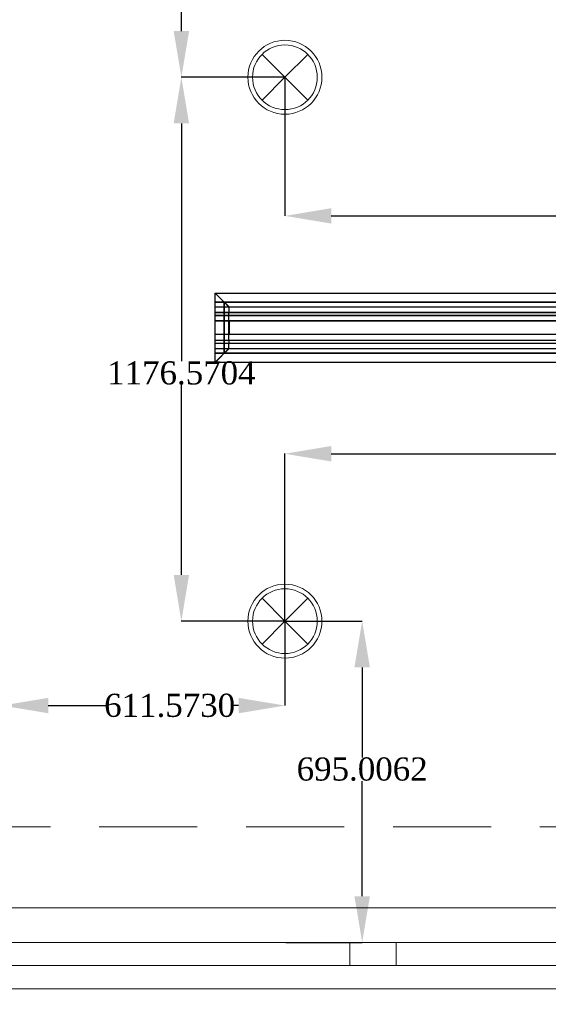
# Model space of a CAD drawing. Header units: inches. Extents: x -78787 to 29484, y -9517 to 23232.
# Tile 139 of 256: x -491 to 651, y -6565 to -4436. Entities that reach past the tile are written whole.
import ezdxf
from ezdxf.enums import TextEntityAlignment as Align

# ---------------------------------------------------------------- set-up
doc = ezdxf.new("R2010")
doc.units = ezdxf.units.IN
doc.header["$MEASUREMENT"] = 0
doc.linetypes.add('Dot & Dashed', pattern=[670.277762, 317.5, -176.388889, 0, -176.388874])
doc.linetypes.add('Hidden', pattern=[317.5, 211.666667, -105.833333])
for name, color, linetype in [('- განათება', 7, 'Continuous'), ('- მექანიკური ნაწილი', 7, 'Continuous'), ('Edges', 7, 'Continuous'), ('Structural - Bearing', 7, 'Continuous'), ('Structural - Grid', 7, 'Continuous')]:
    doc.layers.add(name, color=color, linetype=linetype)
for name, color, linetype, lineweight in [('Archicad Windows_Pen_No__1', 7, 'Continuous', 13), ('New_2D Drafting - General_Pen_No__2', 8, 'Continuous', 15), ('Structural - Bearing_Pen_No__1', 7, 'Continuous', 13)]:
    doc.layers.add(name, color=color, linetype=linetype, lineweight=lineweight)
for name, color, linetype, lineweight, true_color in [('New_Interior - Lamp_Pen_No__77', 7, 'Continuous', 20, 0xffeb28), ('Structural - Bearing_Pen_No__102', 7, 'Continuous', 13, 0xcccccc), ('Structural - Grid_Pen_No__81', 7, 'Continuous', 20, 0x6a6a6a)]:
    doc.layers.add(name, color=color, linetype=linetype, lineweight=lineweight, true_color=true_color)
doc.styles.add('GENERATED_STYLE_2', font='txt')
doc.styles.get("Standard").update_dxf_attribs({"font": 'arial.ttf'})
doc.dimstyles.get("Standard").update_dxf_attribs({"dimtxt": 0.18, "dimasz": 0.18, "dimexe": 0.18, "dimexo": 0.0625, "dimgap": 0.09, "dimtad": 0, "dimtih": 1, "dimtoh": 1, "dimdec": 4, "dimzin": 0, "dimdsep": 46, "dimtxsty": 'Standard', "dimcen": 0.09, "dimadec": 0, "dimazin": 0, "dimtfac": 1, "dimtdec": 4, "dimtofl": 0, "dimtmove": 0, "dimatfit": 3, "dimfxl": 1, "dimtolj": 1, "dimtzin": 0, "dimarcsym": 0})

# ---------------------------------------------------------------- blocks, each defined once
blk = doc.blocks.new('Slab_1', base_point=(-47183.8, 14488))
at = {"layer": 'Structural - Bearing_Pen_No__1', "color": 7, "linetype": 'Continuous', "lineweight": 13, "flags": 128}
blk.add_lwpolyline([(-47183.8, 14488), (1166.2, 14488), (1166.2, 32488), (-317.2, 32488), (-317.2, 39238), (-26465.1, 39238), (-29183.8, 32838), (-47183.8, 32838)], close=True, dxfattribs=at)
blk = doc.blocks.new('Horizontal Multi-Sash Window')
at = {"layer": 'Archicad Windows_Pen_No__1', "color": 7, "linetype": 'Continuous', "lineweight": 13}
for p, q in [((-2825, 0), (2825, 0)), ((-891.7, 0), (891.7, 0)), ((891.7, -50), (891.7, 0)), ((891.7, 0), (941.7, 0)), ((941.7, 0), (991.7, 0)), ((991.7, 0), (991.7, -50)), ((991.7, 0), (2775, 0)), ((891.7, -50), (-891.7, -50)), ((941.7, -50), (891.7, -50)), ((991.7, -50), (941.7, -50)), ((2775, -50), (991.7, -50)), ((-2825, -100), (2825, -100))]:
    blk.add_line(p, q, dxfattribs=at)
blk = doc.blocks.new('Wall_5', base_point=(1166.2, 14488))
at = {"layer": 'Archicad Windows_Pen_No__1', "color": 7, "linetype": 'Continuous', "lineweight": 13, "zscale": 1000}
blk.add_blockref('Horizontal Multi-Sash Window', (-26008.8, 14588), dxfattribs=at)
blk = doc.blocks.new('Standard grid marker')
at = {"layer": 'Structural - Grid_Pen_No__81', "color": 251, "linetype": 'Continuous', "lineweight": 20, "true_color": 0x6a6a6a}
blk.add_line((1000, 0), (51328.1, 0), dxfattribs=at)
at = {"layer": 'Structural - Grid_Pen_No__81', "color": 251, "lineweight": 20, "true_color": 0x6a6a6a, "style": 'GENERATED_STYLE_2'}
for tag, p in [('AC_MarkerText_1_0', (-100, -144)), ('AC_MarkerText_1_1', (52428.1, -144))]:
    blk.add_attdef(tag, text='', height=100, rotation=180, dxfattribs=at).set_placement(p, align=Align.TOP_CENTER)
blk = doc.blocks.new('Beam_10', base_point=(-47008.8, 14663))
at = {"layer": 'Structural - Bearing_Pen_No__102', "color": 254, "linetype": 'Hidden', "lineweight": 13, "true_color": 0xcccccc}
for p, q in [((-28833.8, 14838), (-23183.8, 14838)), ((-47183.8, 14488), (1166.2, 14488))]:
    blk.add_line(p, q, dxfattribs=at)
at = {"layer": 'Structural - Bearing_Pen_No__102', "color": 254, "linetype": 'Dot & Dashed', "lineweight": 13, "true_color": 0xcccccc}
blk.add_line((-47008.8, 14663), (991.2, 14663), dxfattribs=at)
blk = doc.blocks.new('lineardiffplan')
blk.add_lwpolyline([(393.1, 274.9), (1492.8, 274.9), (1492.8, 124.4), (393.1, 124.4)], close=True)
at = {"layer": 'Edges'}
for p, q in [((392.8, 274.9), (392.8, 274.6)), ((393.1, 274.9), (392.8, 274.9)), ((422.8, 244.9), (392.8, 274.9)), ((392.8, 274.6), (392.9, 274.5)), ((392.9, 125.2), (392.9, 274.5)), ((412.4, 255), (392.9, 274.5)), ((393.1, 274.9), (393.2, 274.8)), ((393.2, 274.8), (412.7, 255.3)), ((1462.8, 244.9), (1492.8, 274.9)), ((1472.9, 255.3), (1492.4, 274.8)), ((1473.2, 254.9), (1492.8, 274.5)), ((1492.4, 274.8), (1492.5, 274.9)), ((1492.8, 274.9), (1492.5, 274.9)), ((1492.8, 274.5), (1492.8, 274.9)), ((1492.8, 274.5), (1492.8, 274.5)), ((1492.8, 125.4), (1492.8, 274.5)), ((1492.8, 255.3), (392.9, 255.3)), ((392.9, 254.9), (1492.8, 254.9)), ((392.9, 244.9), (1492.8, 244.9)), ((412.4, 144.7), (412.4, 255)), ((412.8, 254.6), (412.4, 255)), ((412.7, 255.3), (413.1, 254.9)), ((412.8, 145.1), (412.8, 254.6)), ((412.8, 254.6), (422.8, 244.6)), ((413.1, 254.9), (423.1, 244.9)), ((422.8, 244.6), (422.8, 244.9)), ((422.8, 244.9), (423.1, 244.9)), ((422.8, 244.6), (422.8, 244.6)), ((422.8, 244.6), (422.8, 233.2)), ((423.1, 244.9), (423.1, 244.9)), ((1472.5, 254.9), (1462.5, 244.9)), ((1462.5, 244.9), (1462.5, 244.9)), ((1462.5, 244.9), (1462.8, 244.9)), ((1462.8, 244.9), (1462.9, 244.6)), ((1462.8, 244.5), (1462.9, 244.6)), ((1462.8, 233.2), (1462.8, 244.5)), ((1462.9, 244.6), (1472.8, 254.5)), ((1472.9, 255.3), (1472.5, 254.9)), ((1472.8, 254.5), (1473.2, 254.9)), ((1472.8, 254.5), (1472.8, 145.3)), ((1473.2, 144.9), (1473.2, 254.9)), ((392.9, 233.2), (1492.8, 233.2)), ((392.9, 233), (1492.8, 233)), ((392.9, 226.8), (1492.8, 226.8)), ((392.9, 226.5), (1492.8, 226.5)), ((392.9, 214.9), (1492.8, 214.9)), ((1492.8, 214.8), (392.9, 214.8)), ((422.4, 214.9), (422.3, 214.9)), ((422.8, 214.9), (422.4, 214.9)), ((422.8, 233), (422.8, 233.2)), ((422.8, 226.8), (422.8, 233)), ((422.8, 226.5), (422.8, 226.8)), ((422.8, 214.9), (422.8, 226.5)), ((422.8, 184.9), (422.8, 214.9)), ((423.2, 214.9), (422.8, 214.9)), ((423.2, 214.8), (422.8, 214.9)), ((423.2, 214.8), (423.2, 214.9)), ((423.2, 214.8), (423.2, 184.9)), ((1462.8, 214.9), (1462.4, 214.9)), ((1462.4, 214.9), (1462.4, 214.8)), ((1462.8, 214.9), (1462.4, 214.8)), ((1462.4, 184.9), (1462.4, 214.8)), ((1462.8, 233), (1462.8, 233.2)), ((1462.8, 226.8), (1462.8, 233)), ((1462.8, 226.5), (1462.8, 226.8)), ((1462.8, 214.9), (1462.8, 226.5)), ((1462.8, 214.9), (1462.8, 184.9)), ((1462.8, 214.9), (1463.2, 214.9)), ((1463.2, 214.9), (1463.3, 214.9)), ((1492.8, 184.9), (392.9, 184.9)), ((392.9, 173.2), (1492.8, 173.2)), ((392.9, 173), (1492.8, 173)), ((422.4, 184.9), (422.3, 184.9)), ((422.8, 184.9), (422.4, 184.9)), ((422.8, 184.9), (423.2, 184.9)), ((422.8, 173.2), (422.8, 184.9)), ((422.8, 173), (422.8, 173.2)), ((422.8, 173), (422.8, 166.8)), ((1462.4, 184.9), (1462.8, 184.9)), ((1462.8, 173.2), (1462.8, 184.9)), ((1463.2, 184.9), (1462.8, 184.9)), ((1462.8, 173), (1462.8, 173.2)), ((1462.8, 166.8), (1462.8, 173)), ((1463.2, 184.9), (1463.3, 184.9)), ((392.8, 124.9), (422.8, 154.9)), ((392.9, 166.8), (1492.8, 166.8)), ((392.9, 166.5), (1492.8, 166.5)), ((392.9, 154.9), (1492.8, 154.9)), ((412.8, 145.1), (422.8, 155.1)), ((423.1, 154.8), (413.1, 144.9)), ((422.8, 166.5), (422.8, 166.8)), ((422.8, 155.1), (422.8, 166.5)), ((422.8, 154.9), (422.8, 155.1)), ((422.8, 155.1), (422.8, 155.1)), ((423.1, 154.8), (422.8, 154.9)), ((423.1, 154.8), (423.1, 154.9)), ((1462.5, 154.8), (1462.4, 154.9)), ((1462.8, 154.9), (1462.5, 154.8)), ((1462.5, 154.8), (1472.4, 144.9)), ((1462.8, 166.5), (1462.8, 166.8)), ((1462.8, 155.3), (1462.8, 166.5)), ((1462.9, 155.2), (1462.8, 155.3)), ((1462.9, 155.2), (1462.8, 154.9)), ((1462.8, 154.9), (1492.8, 124.9)), ((1472.8, 145.3), (1462.9, 155.2)), ((1492.8, 144.9), (392.9, 144.9)), ((392.9, 125.2), (412.4, 144.7)), ((392.9, 144.5), (1492.8, 144.5)), ((412.7, 144.5), (393.2, 124.9)), ((412.8, 145.1), (412.4, 144.7)), ((412.7, 144.5), (413.1, 144.9)), ((1472.4, 144.9), (1472.8, 144.5)), ((1473.2, 144.9), (1472.8, 145.3)), ((1472.8, 144.5), (1492.4, 124.9)), ((1473.2, 144.9), (1492.8, 125.4)), ((392.9, 125.2), (392.8, 125.1)), ((392.8, 125.1), (392.8, 124.9)), ((392.8, 124.9), (393.1, 124.9)), ((393.2, 124.9), (393.1, 124.9)), ((1492.4, 124.9), (1492.8, 124.9)), ((1492.4, 124.9), (1492.4, 124.9)), ((1492.8, 125.3), (1492.8, 125.4)), ((1492.8, 124.9), (1492.8, 125.3))]:
    blk.add_line(p, q, dxfattribs=at)
blk = doc.blocks.new('Recessed Spot')
at = {"layer": 'New_Interior - Lamp_Pen_No__77', "color": 2, "linetype": 'Continuous', "lineweight": 20, "true_color": 0xffeb28}
for q in [(-49.5, 49.5), (49.5, 49.5), (-49.5, -49.5), (49.5, -49.5)]:
    blk.add_line((0, 0), q, dxfattribs=at)
at = {"layer": 'New_Interior - Lamp_Pen_No__77', "color": 2, "linetype": 'Continuous', "lineweight": 20, "true_color": 0xffeb28, "flags": 128}
blk.add_lwpolyline([(80, 0, 1), (-80, 0, 1)], format="xyb", close=True, dxfattribs=at)
at = {"layer": 'New_Interior - Lamp_Pen_No__77', "color": 2, "linetype": 'Continuous', "lineweight": 20, "true_color": 0xffeb28}
blk.add_circle((0, 0), 70, dxfattribs=at)
blk = doc.blocks.new('*D724')
at = {"layer": '- განათება', "color": 0, "lineweight": -2, "transparency": 16777216}
for p, q in [((82.2, -5736.6), (249.3, -5736.6)), ((249.1, -5836.6), (249.1, -6031.3)), ((249.1, -6331.6), (249.1, -6082.7)), ((84.3, -6431.6), (249.3, -6431.6))]:
    blk.add_line(p, q, dxfattribs=at)
at = {"layer": '- განათება', "color": 0, "transparency": 16777216}
for points in [[(232.4, -5836.6), (265.8, -5836.6), (249.1, -5736.6)], [(232.4, -6331.6), (265.8, -6331.6), (249.1, -6431.6)]]:
    blk.add_solid(points, dxfattribs=at)
at = {"layer": 'Defpoints', "color": 0, "transparency": 16777216}
for p in [(82.1, -5736.6), (249.1, -5736.6), (84.2, -6431.6)]:
    blk.add_point(p, dxfattribs=at)
at = {"layer": '- განათება', "color": 0, "transparency": 16777216, "insert": (249.1, -6057), "char_height": 50, "attachment_point": 5}
blk.add_mtext('\\A1;{\\fSylfaen|b0|i0|c0|p18;695.0062}', dxfattribs=at)
blk = doc.blocks.new('*D725')
at = {"layer": '- განათება', "color": 0, "lineweight": -2, "transparency": 16777216}
for p, q in [((82.1, -5736.7), (82.1, -5919.4)), ((-529.5, -6210.6), (-529.5, -5919.1)), ((-429.5, -5919.2), (-300.9, -5919.2)), ((-17.9, -5919.2), (-33.1, -5919.2))]:
    blk.add_line(p, q, dxfattribs=at)
at = {"layer": '- განათება', "color": 0, "transparency": 16777216}
for points in [[(-429.5, -5902.6), (-429.5, -5935.9), (-529.5, -5919.2)], [(-17.9, -5902.6), (-17.9, -5935.9), (82.1, -5919.2)]]:
    blk.add_solid(points, dxfattribs=at)
at = {"layer": 'Defpoints', "color": 0, "transparency": 16777216}
for p in [(82.1, -5736.6), (-529.5, -5919.2), (-529.5, -6210.6)]:
    blk.add_point(p, dxfattribs=at)
at = {"layer": '- განათება', "color": 0, "transparency": 16777216, "insert": (-167, -5919.2), "char_height": 50, "attachment_point": 5}
blk.add_mtext('\\A1;{\\fSylfaen|b0|i0|c0|p18;611.5730}', dxfattribs=at)
blk = doc.blocks.new('*D728')
at = {"layer": '- განათება', "color": 0, "lineweight": -2, "transparency": 16777216}
for p, q in [((82.1, -4560.1), (82.1, -4860.2)), ((1670.9, -4560.1), (1670.9, -4860.2)), ((182.1, -4860), (746.6, -4860)), ((1570.9, -4860), (1045.6, -4860))]:
    blk.add_line(p, q, dxfattribs=at)
at = {"layer": '- განათება', "color": 0, "transparency": 16777216}
for points in [[(182.1, -4843.3), (182.1, -4876.6), (82.1, -4860)], [(1570.9, -4843.3), (1570.9, -4876.6), (1670.9, -4860)]]:
    blk.add_solid(points, dxfattribs=at)
at = {"layer": 'Defpoints', "color": 0, "transparency": 16777216}
for p in [(82.1, -4560.1), (1670.9, -4560.1), (1670.9, -4860)]:
    blk.add_point(p, dxfattribs=at)
at = {"layer": '- განათება', "color": 0, "transparency": 16777216, "insert": (896.1, -4860), "char_height": 50, "attachment_point": 5}
blk.add_mtext('\\A1;{\\fSylfaen|b0|i0|c0|p18;1588.8088}', dxfattribs=at)
blk = doc.blocks.new('*D729')
at = {"layer": '- განათება', "color": 0, "lineweight": -2, "transparency": 16777216}
for p, q in [((82.1, -5736.6), (82.1, -5374.3)), ((182.1, -5374.5), (746.6, -5374.5)), ((1570.9, -5374.5), (1045.6, -5374.5)), ((1670.9, -5736.6), (1670.9, -5374.3))]:
    blk.add_line(p, q, dxfattribs=at)
at = {"layer": '- განათება', "color": 0, "transparency": 16777216}
for points in [[(182.1, -5357.8), (182.1, -5391.2), (82.1, -5374.5)], [(1570.9, -5357.8), (1570.9, -5391.2), (1670.9, -5374.5)]]:
    blk.add_solid(points, dxfattribs=at)
at = {"layer": 'Defpoints', "color": 0, "transparency": 16777216}
for p in [(1670.9, -5374.5), (82.1, -5736.6), (1670.9, -5736.6)]:
    blk.add_point(p, dxfattribs=at)
at = {"layer": '- განათება', "color": 0, "transparency": 16777216, "insert": (896.1, -5374.5), "char_height": 50, "attachment_point": 5}
blk.add_mtext('\\A1;{\\fSylfaen|b0|i0|c0|p18;1588.8088}', dxfattribs=at)
blk = doc.blocks.new('*D731')
at = {"layer": '- განათება', "color": 0, "lineweight": -2, "transparency": 16777216}
for p, q in [((82.1, -4560.1), (-141.9, -4560.1)), ((-141.7, -4660.1), (-141.7, -5174.4)), ((-141.7, -5636.6), (-141.7, -5225.8)), ((82.1, -5736.6), (-141.9, -5736.6))]:
    blk.add_line(p, q, dxfattribs=at)
at = {"layer": '- განათება', "color": 0, "transparency": 16777216}
for points in [[(-158.4, -4660.1), (-125, -4660.1), (-141.7, -4560.1)], [(-158.4, -5636.6), (-125, -5636.6), (-141.7, -5736.6)]]:
    blk.add_solid(points, dxfattribs=at)
at = {"layer": 'Defpoints', "color": 0, "transparency": 16777216}
for p in [(-141.7, -4560.1), (82.1, -4560.1), (82.1, -5736.6)]:
    blk.add_point(p, dxfattribs=at)
at = {"layer": '- განათება', "color": 0, "transparency": 16777216, "insert": (-141.7, -5200.1), "char_height": 50, "attachment_point": 5}
blk.add_mtext('\\A1;{\\fSylfaen|b0|i0|c0|p18;1176.5704}', dxfattribs=at)
blk = doc.blocks.new('*D732')
at = {"layer": '- განათება', "color": 0, "lineweight": -2, "transparency": 16777216}
for p, q in [((82.1, -3376.2), (-141.9, -3376.2)), ((-141.7, -3476.2), (-141.7, -3997.9)), ((-141.7, -4460.1), (-141.7, -4049.2)), ((82.1, -4560.1), (-141.9, -4560.1))]:
    blk.add_line(p, q, dxfattribs=at)
at = {"layer": '- განათება', "color": 0, "transparency": 16777216}
for points in [[(-158.4, -3476.2), (-125, -3476.2), (-141.7, -3376.2)], [(-158.4, -4460.1), (-125, -4460.1), (-141.7, -4560.1)]]:
    blk.add_solid(points, dxfattribs=at)
at = {"layer": 'Defpoints', "color": 0, "transparency": 16777216}
for p in [(-141.7, -3376.2), (82.1, -3376.2), (82.1, -4560.1)]:
    blk.add_point(p, dxfattribs=at)
at = {"layer": '- განათება', "color": 0, "transparency": 16777216, "insert": (-141.7, -4023.5), "char_height": 50, "attachment_point": 5}
blk.add_mtext('\\A1;{\\fSylfaen|b0|i0|c0|p18;1183.8297}', dxfattribs=at)

msp = doc.modelspace()

# ---------------------------------------------------------------- linework, layer by layer
at = {"layer": 'New_2D Drafting - General_Pen_No__2', "color": 8, "linetype": 'Continuous', "lineweight": 15, "flags": 128}
msp.add_lwpolyline([(27781.76404, -7816.57065), (27781.76404, 17918.35514), (26505.93152, 17918.35514), (26505.93152, -6531.64486), (-21544.06848, -6531.64486), (-21544.06848, -7816.57065)], close=True, dxfattribs=at)

# ---------------------------------------------------------------- block references
at = {"layer": '- განათება', "color": 2, "linetype": 'Continuous', "lineweight": 20, "true_color": 0xffeb28, "zscale": 1000}
for p in [(82.1227, -4560.0683), (82.1227, -5736.63867)]:
    msp.add_blockref('Recessed Spot', p, dxfattribs=at)
at = {"layer": '- მექანიკური ნაწილი'}
msp.add_blockref('lineardiffplan', (-461.63184, -5301.78474), dxfattribs=at)
at = {"layer": 'Structural - Bearing', "color": 7, "linetype": 'Continuous', "lineweight": 13}
msp.add_blockref('Slab_1', (-21844.06848, -6531.64486), dxfattribs=at)
at = {"layer": 'Structural - Bearing', "color": 254, "lineweight": 13, "true_color": 0xcccccc}
msp.add_blockref('Beam_10', (-21669.06848, -6356.64486), dxfattribs=at)
at = {"layer": 'Structural - Bearing', "color": 7, "lineweight": 35}
msp.add_blockref('Wall_5', (26505.93152, -6531.64486), dxfattribs=at)
at = {"layer": 'Structural - Grid', "color": 8, "linetype": 'Continuous', "lineweight": 15, "zscale": 1000, "rotation": 180}
msp.add_blockref('Standard grid marker', (29284.00379, -6356.64486), dxfattribs=at)

# ---------------------------------------------------------------- dimensions: what is measured, and where the dimension line sits
at = {"layer": '- განათება', "color": 1}
for base, p1, p2, angle, picture, middle in [((-141.71085, -3376.23858), (82.12272, -4560.0683), (82.1227, -3376.23858), 90, '*D732', (-141.71085, -4023.53752)), ((-141.71085, -4560.0683), (82.12272, -5736.63867), (82.1227, -4560.0683), 90, '*D731', (-141.71085, -5200.10789)), ((-529.45024, -5919.24508), (82.12272, -5736.63867), (-529.45024, -6210.62508), 180, '*D725', (-167.02921, -5919.24508)), ((249.08696, -5736.63867), (84.20444, -6431.64486), (82.1227, -5736.63867), 90, '*D724', (249.08696, -6057))]:
    dim = msp.add_linear_dim(base=base, p1=p1, p2=p2, angle=angle, text='{\\fSylfaen|b0|i0|c0|p18;<>}', dimstyle='Standard', override={"dimtxt": 50, "dimasz": 100}, dxfattribs=at)
    dim.commit()
    dim.dimension.update_dxf_attribs({"geometry": picture, "text_midpoint": middle, "dimtype": 160})
for base, p1, p2, picture, middle in [((1670.93152, -4859.97569), (82.1227, -4560.0683), (1670.93152, -4560.0683), '*D728', (896.08118, -4859.97569)), ((1670.93152, -5374.5), (82.1227, -5736.63867), (1670.93152, -5736.63867), '*D729', (896.08118, -5374.5))]:
    dim = msp.add_linear_dim(base=base, p1=p1, p2=p2, text='{\\fSylfaen|b0|i0|c0|p18;<>}', dimstyle='Standard', override={"dimtxt": 50, "dimasz": 100}, dxfattribs=at)
    dim.commit()
    dim.dimension.update_dxf_attribs({"geometry": picture, "text_midpoint": middle, "dimtype": 160})

doc.saveas('drawing.dxf')
